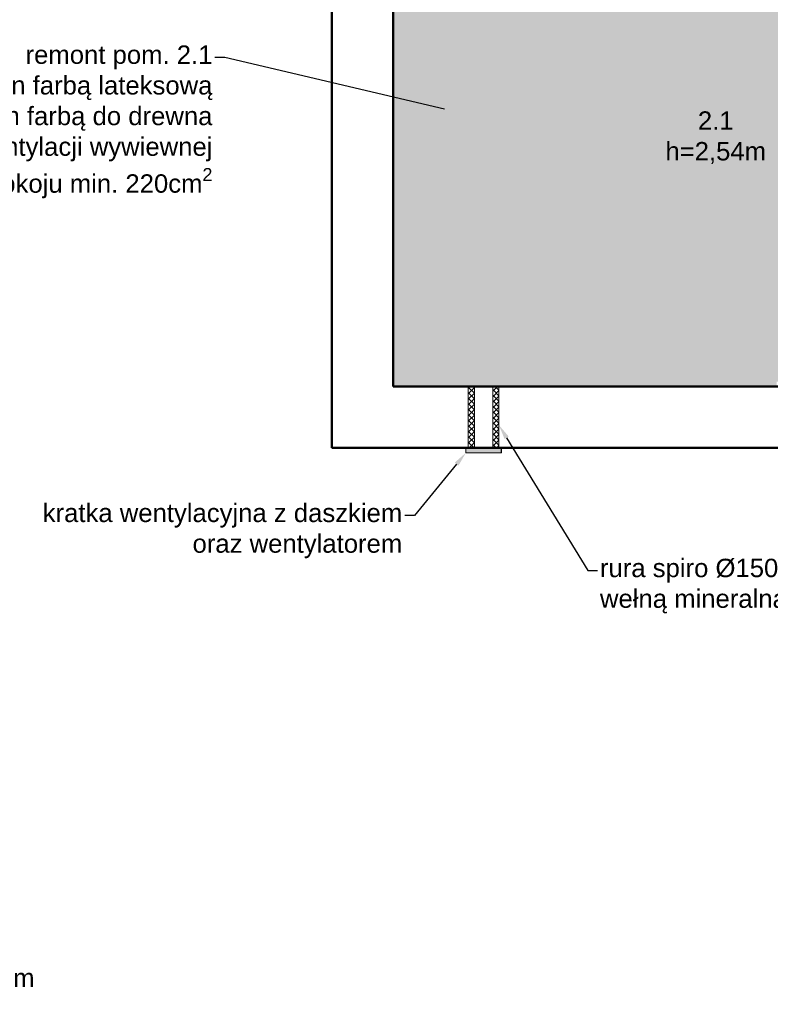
# Model space of a CAD drawing. Header units: metres. Extents: x 158874 to 185002, y -166493 to -154354.
# Tile 65 of 95: x 182465 to 183078, y -159833 to -159029. Entities that reach past the tile are written whole.
import ezdxf
from ezdxf import colors
from ezdxf.entities.mleader import LeaderData, LeaderLine
from ezdxf.math import Vec2, Vec3

# ---------------------------------------------------------------- set-up
doc = ezdxf.new("R2010")
doc.units = ezdxf.units.M
for name, color, linetype, lineweight in [('2 (średnia)', 1, 'Continuous', 25), ('gruba50', 7, 'Continuous', 50), ('Wymiarowanie', 1, 'Continuous', 9), ('wymiarowanie9', 1, 'Continuous', 9)]:
    doc.layers.add(name, color=color, linetype=linetype, lineweight=lineweight)
doc.styles.add('Opisowy', font='arial.ttf')
doc.styles.get("Standard").update_dxf_attribs({"font": 'arial.ttf'})

msp = doc.modelspace()

# ---------------------------------------------------------------- hatches: boundary and pattern name
at = {"layer": 'wymiarowanie9', "ltscale": 0.2, "true_color": 0x2776bb, "transparency": 33554508}
h = msp.add_hatch(color=152, dxfattribs=at)
h.dxf.hatch_style = 1
h.paths.add_polyline_path([(183350.22, -159117.75), (183350.22, -159037.75), (183350.22, -158960.75), (182770.22, -158960.75), (182770.22, -159328.75), (183083.22, -159328.75), (183083.22, -159324.75), (183245.22, -159324.75), (183245.22, -159328.75), (183350.22, -159328.75)])
at = {"layer": 'wymiarowanie9', "ltscale": 0.2}
h = msp.add_hatch(dxfattribs=at)
h.set_pattern_fill('ANSI37', color=256, angle=270)
h.set_pattern_definition([(315, (341991.391, 20578.574), (2.24506403, 2.24506403), []), (45, (341991.391, 20578.574), (-2.24506403, 2.24506403), [])])
h.paths.add_polyline_path([(182856.63, -159378.75), (182856.63, -159328.75), (182851.63, -159328.75), (182851.63, -159378.75)])
h.paths.add_polyline_path([(182836.63, -159378.75), (182836.63, -159328.75), (182831.63, -159328.75), (182831.63, -159378.75)])
h = msp.add_hatch(color=256, dxfattribs=at)
h.dxf.hatch_style = 1
h.paths.add_polyline_path([(182858.76, -159382.75), (182858.76, -159378.75), (182829.66, -159378.75), (182829.66, -159382.75)])

# ---------------------------------------------------------------- linework, layer by layer
at = {"layer": '2 (średnia)', "color": 1}
msp.add_line((182858.76, -159382.75), (182858.76, -159378.75), dxfattribs=at)
at = {"layer": 'gruba50', "color": 0, "ltscale": 0.2}
for p, q in [((182720.22, -158917.9), (182720.22, -159378.75)), ((182770.22, -158917.9), (182770.22, -159328.75)), ((182770.22, -159328.75), (183087.22, -159328.75)), ((182720.22, -159378.75), (182972.66, -159378.75)), ((182720.22, -159378.75), (183087.22, -159378.75))]:
    msp.add_line(p, q, dxfattribs=at)
at = {"layer": 'wymiarowanie9', "color": 1, "ltscale": 0.2}
for p, q in [((182831.63, -159328.75), (182831.63, -159378.75)), ((182836.63, -159328.75), (182836.63, -159378.75)), ((182851.63, -159328.75), (182851.63, -159378.75)), ((182856.63, -159328.75), (182856.63, -159378.75)), ((182829.66, -159382.75), (182829.66, -159378.75)), ((182858.76, -159378.75), (182858.76, -159382.75)), ((182858.76, -159382.75), (182829.66, -159382.75))]:
    msp.add_line(p, q, dxfattribs=at)

# ---------------------------------------------------------------- texts
at = {"layer": 'Wymiarowanie', "color": 0, "insert": (182993.68, -159104.28), "char_height": 15, "attachment_point": 1, "style": 'Opisowy'}
msp.add_mtext_dynamic_manual_height_columns('\\A1;\\pxqc;2.1 \\Ph=2,54m', width=79.8241, gutter_width=20, heights=[0], dxfattribs=at)
at = {"layer": 'wymiarowanie9', "color": 0, "ltscale": 0.2, "insert": (181990.85, -159778.54), "char_height": 15, "attachment_point": 1}
msp.add_mtext('nowa rura spiro %%C150 ocieplona wełną 5cm \\Pz kratką wentylacyjną z daszkiem oraz wentylatorem', dxfattribs=at)

# ---------------------------------------------------------------- leaders
at = {"layer": 'wymiarowanie9', "color": 217, "ltscale": 0.2, "true_color": 0x93278f}
ml = msp.add_multileader_mtext('Standard', dxfattribs=at)
ml.set_content('\\A1;remont pom. 2.5\\P- wymiana płytek podłogowych z wykonaniem uszczelnienia \\Pfolią w płynie z wywinięciem na ściany min. 20cm\\P- wymiana płytek ściennych\\P- malowanie sufitów farbą lateksową\\P- wymiana deszczownic wraz z bateriami\\P- wymiana umywalki wraz z baterią + dołożenie  1szt.\\P- demontaż miski ustępowej oraz zbiornika elektrycznego na CWU\\P- wymiana wpustów podłogowych na liniowe\\P- wymiana drzwi na nowe wyposażone w otwory nawietrzające min. 220cm{\\H0.7x;\\S2^ ;}\\P- wymiana włącznika świateł + oświetlenia 3szt.\\P- wymiana wewnętrznych maskujących kratek wentylacyjnych\\P- wymiana wieszaków', color=(147, 39, 143))
ml.set_leader_properties()
ml.build(insert=Vec2(0, 0))
ml.multileader.update_dxf_attribs({"arrow_head_size": 12})
ctx = ml.context
ctx.base_point, ctx.char_height, ctx.arrow_head_size, ctx.plane_origin = Vec3(182000.43, -157718.44), 15, 12, Vec3(182586.6, -157666.75)
ctx.text_align_type = 2
notes = []
notes.append((ctx, [(1, (1, 1, 0), (182712.86, -157718.44), (-1, 0), 8, [(0, [(183048.38, -158055.11)], 0, [])])]))
ctx.mtext.insert, ctx.mtext.alignment, ctx.mtext.flow_direction = Vec3(182702.86, -157708.73), 3, 5
at = {"layer": 'wymiarowanie9', "color": 4, "ltscale": 0.2}
ml = msp.add_multileader_mtext('Standard', dxfattribs=at)
ml.set_content('remont pom. 2.7\\P- wymiana płytek podłogowych z wykonaniem uszczelnienia \\Pfolią w płynie z wywinięciem na ściany min. 20cm\\P- wymiana płytek ściennych\\P- malowanie ścian i sufitów farbą lateksową\\P- wymiana baterii prysznicowej\\P- wymiana umywalki wraz z baterią\\P- wymiana miski ustępowej\\P- wymiana wpustów podłogowych', color=4)
ml.set_leader_properties()
ml.build(insert=Vec2(0, 0))
ml.multileader.update_dxf_attribs({"arrow_head_size": 12})
ctx = ml.context
ctx.base_point, ctx.char_height, ctx.arrow_head_size, ctx.plane_origin = Vec3(182148.27, -158060.58), 15, 12, Vec3(182456.26, -158008.9)
ctx.text_align_type = 2
notes.append((ctx, [(1, (1, 1, 0), (182713.12, -158060.58), (-1, 0), 8, [(0, [(182793.37, -158103.39)], 0, [])])]))
ctx.mtext.insert, ctx.mtext.alignment, ctx.mtext.flow_direction = Vec3(182703.12, -158050.88), 3, 5
at = {"layer": 'wymiarowanie9', "color": 3, "ltscale": 0.2}
ml = msp.add_multileader_mtext('Standard', dxfattribs=at)
ml.set_content('remont pom. 2.6\\P- malowanie ścian farbą lateksową\\P- malowanie drewianych okładzin sufitowych farbą do drewna\\P- montaż nawietrzaków higrosterowanych okiennych 2szt.\\P- wykonanie podcięcia w drzwiach do pokoju min. 2cm', color=3)
ml.set_leader_properties()
ml.build(insert=Vec2(0, 0))
ml.multileader.update_dxf_attribs({"arrow_head_size": 12})
ctx = ml.context
ctx.base_point, ctx.char_height, ctx.arrow_head_size, ctx.plane_origin = Vec3(182053.94, -158590.74), 15, 12, Vec3(182211.31, -158887.38)
ctx.text_align_type = 2
notes.append((ctx, [(1, (1, 1, 0), (182632.79, -158590.74), (-1, 0), 8, [(0, [(182823.98, -158635.85)], 0, [])])]))
ctx.mtext.insert, ctx.mtext.alignment, ctx.mtext.flow_direction = Vec3(182622.79, -158581.04), 3, 5
at = {"layer": 'wymiarowanie9', "color": 152, "ltscale": 0.2, "true_color": 0x2776bb}
ml = msp.add_multileader_mtext('Standard', dxfattribs=at)
ml.set_content('\\A1;remont pom. 2.1\\P- malowanie ścian farbą lateksową\\P- malowanie drewianych okładzin sufitowych farbą do drewna\\P- montaż wentylacji wywiewnej\\P- wykonanie otworów nawietrzających w drzwiach do pokoju min. 220cm{\\H0.7x;\\S2^ ;}', color=(39, 118, 187))
ml.set_leader_properties()
ml.build(insert=Vec2(0, 0))
ml.multileader.update_dxf_attribs({"arrow_head_size": 12})
ctx = ml.context
ctx.base_point, ctx.char_height, ctx.arrow_head_size, ctx.plane_origin = Vec3(181943.64, -159060.21), 15, 12, Vec3(182211.31, -159356.85)
ctx.text_align_type = 2
notes.append((ctx, [(1, (1, 1, 0), (182632.79, -159060.21), (-1, 0), 8, [(0, [(182823.98, -159105.32)], 0, [])])]))
ctx.mtext.insert, ctx.mtext.alignment, ctx.mtext.flow_direction = Vec3(182622.79, -159050.51), 3, 5
at = {"layer": 'wymiarowanie9', "color": 1, "ltscale": 0.2}
ml = msp.add_multileader_mtext('Standard', dxfattribs=at)
ml.set_content('rura spiro %%C150 ocieplona \\Pwełną mineralną gr. 5cm po obwodzie', color=1)
ml.set_leader_properties()
ml.build(insert=Vec2(0, 0))
ml.multileader.update_dxf_attribs({"arrow_head_size": 12})
ctx = ml.context
ctx.base_point, ctx.char_height, ctx.arrow_head_size, ctx.plane_origin = Vec3(182937.09, -159478.9), 15, 12, Vec3(182453.35, -159653.17)
notes.append((ctx, [(0, (1, 1, 0), (182929.09, -159478.9), (1, 0), 8, [(0, [(182856.63, -159360.2)], 0, [])])]))
ctx.mtext.insert, ctx.mtext.flow_direction = Vec3(182939.09, -159469.19), 5
ml = msp.add_multileader_mtext('Standard', dxfattribs=at)
ml.set_content('kratka wentylacyjna z daszkiem \\Poraz wentylatorem', color=1)
ml.set_leader_properties()
ml.build(insert=Vec2(0, 0))
ml.multileader.update_dxf_attribs({"arrow_head_size": 12})
ctx = ml.context
ctx.base_point, ctx.char_height, ctx.arrow_head_size, ctx.plane_origin = Vec3(182484.97, -159433.97), 15, 12, Vec3(182508.98, -159650.36)
ctx.text_align_type = 2
notes.append((ctx, [(1, (1, 1, 0), (182787.71, -159433.97), (-1, 0), 8, [(0, [(182829.66, -159382.75)], 0, [])])]))
ctx.mtext.insert, ctx.mtext.alignment, ctx.mtext.flow_direction = Vec3(182777.71, -159424.27), 3, 5
for ctx, leaders in notes:
    for number, flags, end, landing, length, lines in leaders:
        leader = LeaderData()
        leader.index, (leader.has_last_leader_line, leader.has_dogleg_vector, leader.attachment_direction) = number, flags
        leader.last_leader_point, leader.dogleg_vector, leader.dogleg_length = Vec3(end), Vec3(landing), length
        for number, points, colour, breaks in lines:
            line = LeaderLine()
            line.index, line.vertices, line.color, line.breaks = number, Vec3.list(points), colors.encode_raw_color(colour), breaks
            leader.lines.append(line)
        ctx.leaders.append(leader)

doc.saveas('drawing.dxf')
